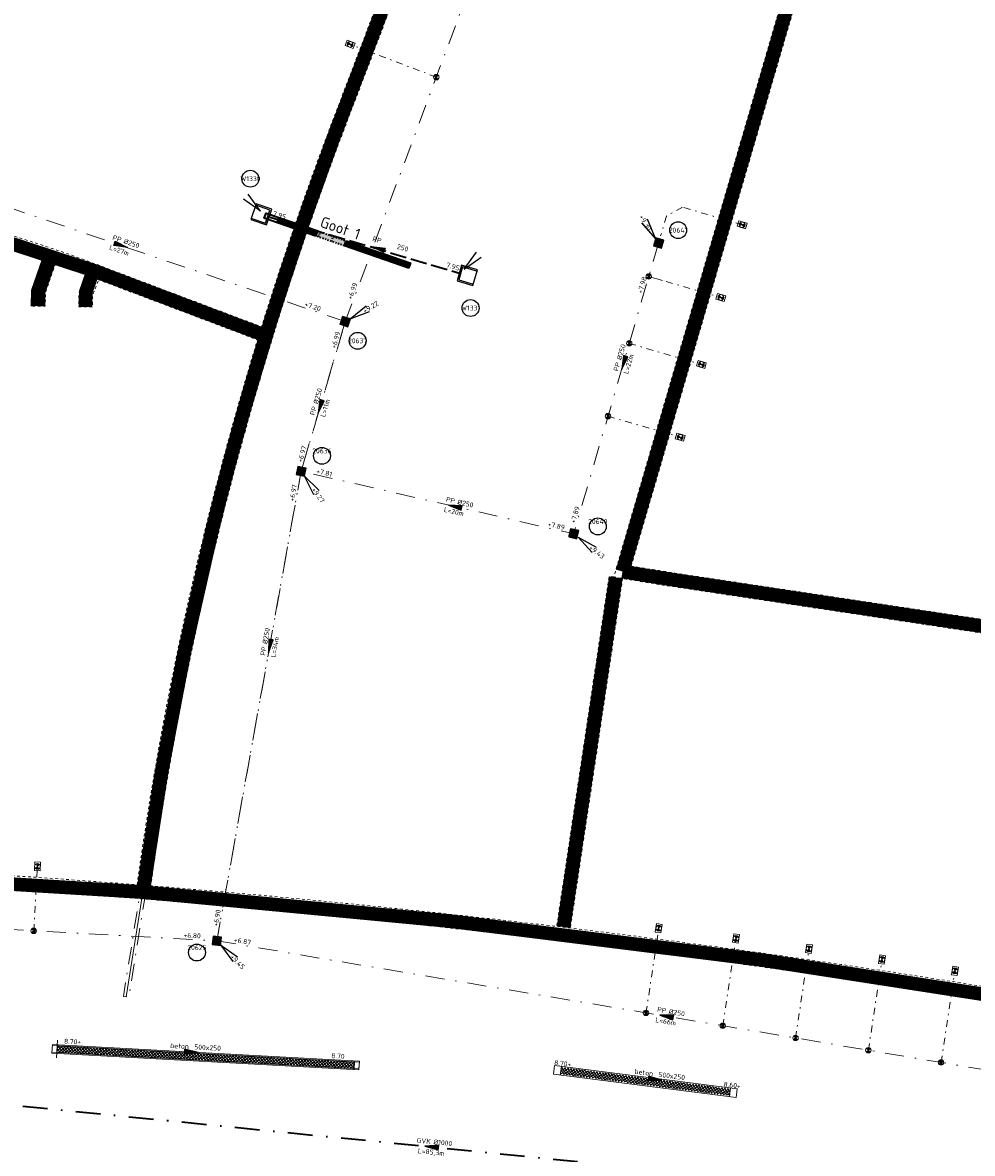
# Model space of a CAD drawing. Header units: metres. Extents: x 166295 to 169354, y 462100 to 463391.
# Tile 10 of 27: x 167526 to 167596, y 462793 to 462876. Entities that reach past the tile are written whole.
import ezdxf
from ezdxf.enums import TextEntityAlignment as Align

# ---------------------------------------------------------------- set-up
doc = ezdxf.new("R2010")
doc.units = ezdxf.units.M
doc.header["$LTSCALE"] = 0.2
for name, pattern in [('DASHDOT', [25.4, 12.7, -6.35, 0, -6.35]), ('DASHED2', [0.375, 0.25, -0.125]), ('NLCS-HIDDEN', [4, 2, -2]), ('RI-HWA_PE', [7.8, 6, -1.8]), ('RI-VWA_BETON', [19, 9, -5, 0, -5]), ('RI-VWA_HUISAANSLUITING', [6.1, 2.5, -1.8, 0, -1.8]), ('RI-VWA_PE', [15, 7, -4, 0, -4])]:
    doc.linetypes.add(name, pattern=pattern)
for name, color, linetype, lineweight in [('B-WE-KL-ET_LS_OV-G', 8, 'KL-LS-OV-N', 18), ('B-WE-KL-MANTELBUIS-G', 7, 'DASHDOT', 18), ('B-WE-KL-TRACE_WENSTRACE-G', 8, 'NLCS-HIDDEN', 18), ('B-WE-KL-TRACE_WENSTRACE-G2', 252, 'Continuous', 35), ('B-WE-RI-HWA_GOOT_ROOSTERGOOT-G', 252, 'Continuous', 18), ('B-WE-RI-HWA_GOOT_ROOSTERGOOT-V gesloten', 253, 'Continuous', 18), ('B-WE-RI-HWA_STROOMRICHTING-S', 252, 'Continuous', 25), ('B-WE-RI-HWA_TRANSPORTLEIDING_PP_400-G', 252, 'RI-HWA_PE', 35), ('B-WE-RI-VWA_HUISAANSLUITING_PP_125-G', 252, 'RI-VWA_HUISAANSLUITING', 18), ('B-WE-RI-VWA_HULPSTUK-ONTSTOPPINGSSTUK_PP_125-S', 252, 'Continuous', 20), ('B-WE-RI-VWA_HULPSTUK_INLAAT-KNEVELINLAAT_250-125-G', 252, 'Continuous', 20), ('B-WE-RI-VWA_STROOMRICHTING-S', 252, 'Continuous', 25), ('B-WE-RI-VWA_TRANSPORTLEIDING_GVK_1000-G', 252, 'RI-VWA_BETON', 35), ('B-WE-RI-VWA_TRANSPORTLEIDING_PE_250-G', 252, 'RI-VWA_PE', 18), ('B-WE-RI-VWA_TRANSPORTLEIDING_PE_315-G', 252, 'RI-VWA_PE', 18), ('B-WE-VH-VERHARDING_GRASBETONSTEEN-G', 252, 'Continuous', 18), ('N-WE-RI-HWA_GOOT_LIJNGOOT-G', 152, 'Continuous', 35), ('N-WE-RI-HWA_GOOT_LIJNGOOT-G gesloten', 152, 'Continuous', 35), ('N-WE-RI-HWA_GOOT_LIJNGOOT-V gesloten', 152, 'Continuous', 18), ('N-WE-RI-HWA_GOOT_LIJNGOOT-V rooster', 152, 'Continuous', 18), ('N-WE-RI-HWA_GOOT_ROOSTERGOOT-T18', 152, 'Continuous', 18), ('N-WE-RI-HWA_PUTNUMMER-uitstroombak-S', 152, 'Continuous', 25), ('N-WE-RI-HWA_UITSTROOMBAK-S', 152, 'Continuous', 25), ('N-WE-RI-VWA_PUTNUMMER-S', 32, 'Continuous', 25), ('N-WE-RI-VWA_RIOOLPUT_INSPECTIEPUT-S', 32, 'Continuous', 25)]:
    doc.layers.add(name, color=color, linetype=linetype, lineweight=lineweight)
doc.styles.add('NLCS-ISO', font='NLCS-ISO.ttf')
doc.styles.add('NLCS-ISO-M200-T18', font='NLCS-ISO.ttf', dxfattribs={"height": 0.36})
doc.linetypes.add('KL-LS-OV-N', pattern='A,4,-1,[103,NLCS.SHX,S=0.75,R=0,X=0,Y=0],-1,4,-1.5,["0V",Standard,S=1,R=0,X=0,Y=-0.5],-3', length=14.5)
pattern_1 = [(70, (0.09456, -0.03255), (-0.08950572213, 0.032577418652), []), (70, (0.13525, -0.01357), (-0.08950572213, 0.032577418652), [])]

# ---------------------------------------------------------------- blocks, each defined once
blk = doc.blocks.new('*U94')
at = {"ltscale": 0.1}
blk.add_hatch(color=256, dxfattribs=at).paths.add_polyline_path([(-2.5, 0), (2.5, -0.83), (2.5, 0.83)])
at = {"ltscale": 0.1, "flags": 128}
blk.add_lwpolyline([(-2.5, 0), (2.5, -0.83), (2.5, 0.83)], close=True, dxfattribs=at)
at = {"ltscale": 0.1, "style": 'NLCS-ISO'}
for tag, p in [('BOBL', (-120.47, 0)), ('MAT', (-0.5, 0.5))]:
    blk.add_attdef(tag, text='', height=1.8, dxfattribs=at).set_placement(p, align=Align.BOTTOM_RIGHT)
for tag, p in [('DIA', (0.5, 0.5)), ('BOBR', (104.44, 0))]:
    blk.add_attdef(tag, text='', height=1.8, dxfattribs=at).set_placement(p, align=Align.BOTTOM_LEFT)
at = {"ltscale": 0.1, "style": 'NLCS-ISO', "flags": 1}
blk.add_attdef('PUTNR-L', text='', height=1.8, dxfattribs=at).set_placement((-0.82, -5.89), align=Align.BOTTOM_RIGHT)
at = {"ltscale": 0.1, "style": 'NLCS-ISO'}
blk.add_attdef('JVA', text='', height=1.8, dxfattribs=at).set_placement((0, -1), align=Align.TOP_CENTER)
at = {"ltscale": 0.1, "style": 'NLCS-ISO', "flags": 1}
blk.add_attdef('PUTNR-L', text='', height=1.8, dxfattribs=at).set_placement((1.95, -5.77), align=Align.BOTTOM_LEFT)
blk = doc.blocks.new('*U95')
at = {"ltscale": 0.1}
blk.add_hatch(color=256, dxfattribs=at).paths.add_polyline_path([(2.5, 0), (-2.5, -0.83), (-2.5, 0.83)])
at = {"ltscale": 0.1, "flags": 128}
blk.add_lwpolyline([(2.5, 0), (-2.5, -0.83), (-2.5, 0.83)], close=True, dxfattribs=at)
at = {"ltscale": 0.1, "style": 'NLCS-ISO'}
for tag, p in [('BOBL', (-42.85, 0)), ('MAT', (-0.5, 0.5))]:
    blk.add_attdef(tag, text='', height=1.8, dxfattribs=at).set_placement(p, align=Align.BOTTOM_RIGHT)
for tag, p in [('DIA', (0.5, 0.5)), ('BOBR', (70.63, 0))]:
    blk.add_attdef(tag, text='', height=1.8, dxfattribs=at).set_placement(p, align=Align.BOTTOM_LEFT)
at = {"ltscale": 0.1, "style": 'NLCS-ISO', "flags": 1}
blk.add_attdef('PUTNR-L', text='', height=1.8, dxfattribs=at).set_placement((-0.82, -5.89), align=Align.BOTTOM_RIGHT)
at = {"ltscale": 0.1, "style": 'NLCS-ISO'}
blk.add_attdef('JVA', text='', height=1.8, dxfattribs=at).set_placement((0, -1), align=Align.TOP_CENTER)
at = {"ltscale": 0.1, "style": 'NLCS-ISO', "flags": 1}
blk.add_attdef('PUTNR-L', text='', height=1.8, dxfattribs=at).set_placement((1.95, -5.77), align=Align.BOTTOM_LEFT)
blk = doc.blocks.new('*U46')
at = {"ltscale": 0.1}
blk.add_hatch(color=256, dxfattribs=at).paths.add_polyline_path([(-2.5, 0), (2.5, -0.83), (2.5, 0.83)])
at = {"ltscale": 0.1, "flags": 128}
blk.add_lwpolyline([(-2.5, 0), (2.5, -0.83), (2.5, 0.83)], close=True, dxfattribs=at)
at = {"ltscale": 0.1, "style": 'NLCS-ISO'}
for tag, p in [('BOBL', (-98.19, 0)), ('MAT', (-0.5, 0.5))]:
    blk.add_attdef(tag, text='', height=1.8, dxfattribs=at).set_placement(p, align=Align.BOTTOM_RIGHT)
for tag, p in [('DIA', (0.5, 0.5)), ('BOBR', (53.58, 0))]:
    blk.add_attdef(tag, text='', height=1.8, dxfattribs=at).set_placement(p, align=Align.BOTTOM_LEFT)
at = {"ltscale": 0.1, "style": 'NLCS-ISO', "flags": 1}
blk.add_attdef('PUTNR-L', text='', height=1.8, dxfattribs=at).set_placement((-0.82, -5.89), align=Align.BOTTOM_RIGHT)
at = {"ltscale": 0.1, "style": 'NLCS-ISO'}
blk.add_attdef('JVA', text='', height=1.8, dxfattribs=at).set_placement((0, -1), align=Align.TOP_CENTER)
at = {"ltscale": 0.1, "style": 'NLCS-ISO', "flags": 1}
blk.add_attdef('PUTNR-L', text='', height=1.8, dxfattribs=at).set_placement((1.95, -5.77), align=Align.BOTTOM_LEFT)
blk = doc.blocks.new('*U49')
at = {"ltscale": 0.1}
blk.add_hatch(color=256, dxfattribs=at).paths.add_polyline_path([(-2.5, 0), (2.5, -0.83), (2.5, 0.83)])
at = {"ltscale": 0.1, "flags": 128}
blk.add_lwpolyline([(-2.5, 0), (2.5, -0.83), (2.5, 0.83)], close=True, dxfattribs=at)
at = {"ltscale": 0.1, "style": 'NLCS-ISO'}
for tag, p in [('BOBL', (-46.49, 0)), ('MAT', (-0.5, 0.5))]:
    blk.add_attdef(tag, text='', height=1.8, dxfattribs=at).set_placement(p, align=Align.BOTTOM_RIGHT)
for tag, p in [('DIA', (0.5, 0.5)), ('BOBR', (34.52, 0))]:
    blk.add_attdef(tag, text='', height=1.8, dxfattribs=at).set_placement(p, align=Align.BOTTOM_LEFT)
at = {"ltscale": 0.1, "style": 'NLCS-ISO', "flags": 1}
blk.add_attdef('PUTNR-L', text='', height=1.8, dxfattribs=at).set_placement((-0.82, -5.89), align=Align.BOTTOM_RIGHT)
at = {"ltscale": 0.1, "style": 'NLCS-ISO'}
blk.add_attdef('JVA', text='', height=1.8, dxfattribs=at).set_placement((0, -1), align=Align.TOP_CENTER)
at = {"ltscale": 0.1, "style": 'NLCS-ISO', "flags": 1}
blk.add_attdef('PUTNR-L', text='', height=1.8, dxfattribs=at).set_placement((1.95, -5.77), align=Align.BOTTOM_LEFT)
blk = doc.blocks.new('*U52')
at = {"ltscale": 0.1}
blk.add_hatch(color=256, dxfattribs=at).paths.add_polyline_path([(-2.5, 0), (2.5, -0.83), (2.5, 0.83)])
at = {"ltscale": 0.1, "flags": 128}
blk.add_lwpolyline([(-2.5, 0), (2.5, -0.83), (2.5, 0.83)], close=True, dxfattribs=at)
at = {"ltscale": 0.1, "style": 'NLCS-ISO'}
for tag, p in [('MAT', (-0.5, 0.5)), ('BOBL', (-217.65, -3.24))]:
    blk.add_attdef(tag, text='', height=1.8, dxfattribs=at).set_placement(p, align=Align.BOTTOM_RIGHT)
for tag, p in [('DIA', (0.5, 0.5)), ('BOBR', (188.55, -3.24))]:
    blk.add_attdef(tag, text='', height=1.8, dxfattribs=at).set_placement(p, align=Align.BOTTOM_LEFT)
at = {"ltscale": 0.1, "style": 'NLCS-ISO', "flags": 1}
blk.add_attdef('PUTNR-L', text='', height=1.8, dxfattribs=at).set_placement((-0.82, -5.89), align=Align.BOTTOM_RIGHT)
at = {"ltscale": 0.1, "style": 'NLCS-ISO'}
blk.add_attdef('JVA', text='', height=1.8, dxfattribs=at).set_placement((0, -1), align=Align.TOP_CENTER)
at = {"ltscale": 0.1, "style": 'NLCS-ISO', "flags": 1}
blk.add_attdef('PUTNR-L', text='', height=1.8, dxfattribs=at).set_placement((1.95, -5.77), align=Align.BOTTOM_LEFT)
blk = doc.blocks.new('*U62')
at = {"ltscale": 0.1}
blk.add_hatch(color=256, dxfattribs=at).paths.add_polyline_path([(-2.5, 0), (2.5, -0.83), (2.5, 0.83)])
at = {"ltscale": 0.1, "flags": 128}
blk.add_lwpolyline([(-2.5, 0), (2.5, -0.83), (2.5, 0.83)], close=True, dxfattribs=at)
at = {"ltscale": 0.1, "style": 'NLCS-ISO'}
for tag, p in [('BOBL', (-15.42, 0)), ('MAT', (-0.5, 0.5))]:
    blk.add_attdef(tag, text='', height=1.8, dxfattribs=at).set_placement(p, align=Align.BOTTOM_RIGHT)
for tag, p in [('DIA', (0.5, 0.5)), ('BOBR', (21.83, 0))]:
    blk.add_attdef(tag, text='', height=1.8, dxfattribs=at).set_placement(p, align=Align.BOTTOM_LEFT)
at = {"ltscale": 0.1, "style": 'NLCS-ISO', "flags": 1}
blk.add_attdef('PUTNR-L', text='', height=1.8, dxfattribs=at).set_placement((-0.82, -5.89), align=Align.BOTTOM_RIGHT)
at = {"ltscale": 0.1, "style": 'NLCS-ISO'}
blk.add_attdef('JVA', text='', height=1.8, dxfattribs=at).set_placement((0, -1), align=Align.TOP_CENTER)
at = {"ltscale": 0.1, "style": 'NLCS-ISO', "flags": 1}
blk.add_attdef('PUTNR-L', text='', height=1.8, dxfattribs=at).set_placement((1.95, -5.77), align=Align.BOTTOM_LEFT)
blk = doc.blocks.new('*U67')
at = {"ltscale": 0.1}
blk.add_hatch(color=256, dxfattribs=at).paths.add_polyline_path([(-2.5, 0), (2.5, -0.83), (2.5, 0.83)])
at = {"ltscale": 0.1, "flags": 128}
blk.add_lwpolyline([(-2.5, 0), (2.5, -0.83), (2.5, 0.83)], close=True, dxfattribs=at)
at = {"ltscale": 0.1, "style": 'NLCS-ISO'}
for tag, p in [('BOBL', (-55.26, 0)), ('MAT', (-0.5, 0.5))]:
    blk.add_attdef(tag, text='', height=1.8, dxfattribs=at).set_placement(p, align=Align.BOTTOM_RIGHT)
for tag, p in [('DIA', (0.5, 0.5)), ('BOBR', (25.97, 0))]:
    blk.add_attdef(tag, text='', height=1.8, dxfattribs=at).set_placement(p, align=Align.BOTTOM_LEFT)
at = {"ltscale": 0.1, "style": 'NLCS-ISO', "flags": 1}
blk.add_attdef('PUTNR-L', text='', height=1.8, dxfattribs=at).set_placement((-0.82, -5.89), align=Align.BOTTOM_RIGHT)
at = {"ltscale": 0.1, "style": 'NLCS-ISO'}
blk.add_attdef('JVA', text='', height=1.8, dxfattribs=at).set_placement((0, -1), align=Align.TOP_CENTER)
at = {"ltscale": 0.1, "style": 'NLCS-ISO', "flags": 1}
blk.add_attdef('PUTNR-L', text='', height=1.8, dxfattribs=at).set_placement((1.95, -5.77), align=Align.BOTTOM_LEFT)
blk = doc.blocks.new('SRI-HULP_INLAAT_125MM-SO')
h = blk.add_hatch(color=256)
h.dxf.hatch_style = 1
h.paths.add_polyline_path([(-0.71, 0.71, 0.198912), (-1, 0, 0.198912), (-0.71, -0.71), (0, 0)])
h = blk.add_hatch(color=256)
h.dxf.hatch_style = 1
h.paths.add_polyline_path([(1, 0, 0.198912), (0.71, 0.71), (0, 0), (0.71, -0.71, 0.198912)])
for p, q in [((-0.71, 0.71), (0.71, -0.71)), ((-0.71, -0.71), (0.71, 0.71))]:
    blk.add_line(p, q)
blk.add_circle((0, 0), 1)
blk = doc.blocks.new('SRI-HULP_ONTSTOP-SO')
at = {"ltscale": 0.1}
for points in [[(-0.87, 0.58, 0.148069), (-1.05, 0, 0.148069), (-0.87, -0.58), (0, 0)], [(0, 0), (0.87, -0.58, 0.148069), (1.05, 0, 0.148069), (0.87, 0.58)]]:
    blk.add_hatch(color=256, dxfattribs=at).paths.add_polyline_path(points)
for p, q in [((0.87, 0.58), (-0.87, -0.58)), ((-0.87, 0.58), (0.87, -0.58))]:
    blk.add_line(p, q, dxfattribs=at)
at = {"flags": 128}
blk.add_lwpolyline([(-1.58, -1.05), (1.57, -1.05), (1.57, 1.05), (-1.58, 1.05)], close=True, dxfattribs=at)
at = {"ltscale": 0.1}
blk.add_circle((0, 0), 1.05, dxfattribs=at)
blk = doc.blocks.new('*U28')
at = {"ltscale": 0.1}
blk.add_hatch(color=256, dxfattribs=at).paths.add_polyline_path([(-2.5, 0), (2.5, -0.83), (2.5, 0.83)])
at = {"ltscale": 0.1, "flags": 128}
blk.add_lwpolyline([(-2.5, 0), (2.5, -0.83), (2.5, 0.83)], close=True, dxfattribs=at)
at = {"ltscale": 0.1, "style": 'NLCS-ISO'}
for tag, p in [('BOBL', (-154.47, 0)), ('MAT', (-0.5, 0.5))]:
    blk.add_attdef(tag, text='', height=1.8, dxfattribs=at).set_placement(p, align=Align.BOTTOM_RIGHT)
for tag, p in [('DIA', (0.5, 0.5)), ('BOBR', (152.89, 0))]:
    blk.add_attdef(tag, text='', height=1.8, dxfattribs=at).set_placement(p, align=Align.BOTTOM_LEFT)
at = {"ltscale": 0.1, "style": 'NLCS-ISO', "flags": 1}
blk.add_attdef('PUTNR-L', text='', height=1.8, dxfattribs=at).set_placement((-0.82, -5.89), align=Align.BOTTOM_RIGHT)
at = {"ltscale": 0.1, "style": 'NLCS-ISO'}
blk.add_attdef('JVA', text='', height=1.8, dxfattribs=at).set_placement((0, -1), align=Align.TOP_CENTER)
at = {"ltscale": 0.1, "style": 'NLCS-ISO', "flags": 1}
blk.add_attdef('PUTNR-L', text='', height=1.8, dxfattribs=at).set_placement((1.95, -5.77), align=Align.BOTTOM_LEFT)
blk = doc.blocks.new('*U29')
at = {"ltscale": 0.1}
blk.add_hatch(color=256, dxfattribs=at).paths.add_polyline_path([(-2.5, 0), (2.5, -0.83), (2.5, 0.83)])
at = {"ltscale": 0.1, "flags": 128}
blk.add_lwpolyline([(-2.5, 0), (2.5, -0.83), (2.5, 0.83)], close=True, dxfattribs=at)
at = {"ltscale": 0.1, "style": 'NLCS-ISO'}
for tag, p in [('BOBL', (-117.14, 0)), ('MAT', (-0.5, 0.5))]:
    blk.add_attdef(tag, text='', height=1.8, dxfattribs=at).set_placement(p, align=Align.BOTTOM_RIGHT)
for tag, p in [('DIA', (0.5, 0.5)), ('BOBR', (106.09, 0))]:
    blk.add_attdef(tag, text='', height=1.8, dxfattribs=at).set_placement(p, align=Align.BOTTOM_LEFT)
at = {"ltscale": 0.1, "style": 'NLCS-ISO', "flags": 1}
blk.add_attdef('PUTNR-L', text='', height=1.8, dxfattribs=at).set_placement((-0.82, -5.89), align=Align.BOTTOM_RIGHT)
at = {"ltscale": 0.1, "style": 'NLCS-ISO'}
blk.add_attdef('JVA', text='', height=1.8, dxfattribs=at).set_placement((0, -1), align=Align.TOP_CENTER)
at = {"ltscale": 0.1, "style": 'NLCS-ISO', "flags": 1}
blk.add_attdef('PUTNR-L', text='', height=1.8, dxfattribs=at).set_placement((1.95, -5.77), align=Align.BOTTOM_LEFT)
blk = doc.blocks.new('*U119')
for q in [(5.81, -7.62), (7.58, -5.86)]:
    blk.add_line((1.41, -1.42), q)
blk.add_circle((-7.27, -4.3), 3.09)
at = {"ltscale": 0.1, "style": 'NLCS-ISO'}
blk.add_attdef('PUTNR', text='', height=1.8, dxfattribs=at).set_placement((-7.27, -2.5), align=Align.MIDDLE_CENTER)
blk.add_attdef('PUTHGT', text='', height=1.8, rotation=314.7908, dxfattribs=at).set_placement((5.37, -5.45), align=Align.MIDDLE_LEFT)
blk = doc.blocks.new('*U125')
for q in [(-4.06, 8.68), (-6.16, 7.34)]:
    blk.add_line((-1.08, 1.69), q)
blk.add_circle((7.17, 4.72), 3.09)
at = {"ltscale": 0.1, "style": 'NLCS-ISO'}
blk.add_attdef('PUTHGT', text='', height=1.8, rotation=302.5431, dxfattribs=at).set_placement((-6.41, 10.1), align=Align.MIDDLE_LEFT)
blk.add_attdef('PUTNR', text='', height=1.8, dxfattribs=at).set_placement((7.17, 4.72), align=Align.MIDDLE_CENTER)
blk = doc.blocks.new('*U155')
for q in [(6.7, -6.85), (8.25, -4.88)]:
    blk.add_line((1.57, -1.23), q)
blk.add_circle((8.82, 2.68), 3.09)
at = {"ltscale": 0.1, "style": 'NLCS-ISO'}
blk.add_attdef('PUTNR', text='', height=1.8, dxfattribs=at).set_placement((8.82, 4.48), align=Align.MIDDLE_CENTER)
blk.add_attdef('PUTHGT', text='', height=1.8, rotation=321.8939, dxfattribs=at).set_placement((6, -4.74), align=Align.MIDDLE_LEFT)
blk = doc.blocks.new('*U156')
for q in [(4.52, -8.45), (6.55, -6.99)]:
    blk.add_line((1.17, -1.63), q)
blk.add_circle((7.63, 5.67), 3.09)
at = {"ltscale": 0.1, "style": 'NLCS-ISO'}
blk.add_attdef('PUTNR', text='', height=1.8, dxfattribs=at).set_placement((7.63, 7.47), align=Align.MIDDLE_CENTER)
blk.add_attdef('PUTHGT', text='', height=1.8, rotation=305.6509, dxfattribs=at).set_placement((4.43, -6.23), align=Align.MIDDLE_LEFT)
blk = doc.blocks.new('*U179')
for q in [(7.62, 5.81), (8.86, 3.65)]:
    blk.add_line((1.73, 1), q)
blk.add_circle((4.52, -7.01), 3.09)
at = {"ltscale": 0.1, "style": 'NLCS-ISO'}
blk.add_attdef('PUTHGT', text='', height=1.8, rotation=29.8566, dxfattribs=at).set_placement((6.62, 3.83), align=Align.MIDDLE_LEFT)
blk.add_attdef('PUTNR', text='', height=1.8, dxfattribs=at).set_placement((4.52, -7.01), align=Align.MIDDLE_CENTER)
blk = doc.blocks.new('*U242')
at = {"ltscale": 0.1}
blk.add_hatch(color=256, dxfattribs=at).paths.add_polyline_path([(2.5, 0), (-2.5, 0.83), (-2.5, -0.83)])
at = {"ltscale": 0.1, "flags": 128}
blk.add_lwpolyline([(2.5, 0), (-2.5, 0.83), (-2.5, -0.83)], close=True, dxfattribs=at)
at = {"ltscale": 0.1, "style": 'NLCS-ISO'}
for tag, p in [('BOBL', (-31.16, 0)), ('MAT', (-1, 0.5))]:
    blk.add_attdef(tag, text='', height=1.8, dxfattribs=at).set_placement(p, align=Align.BOTTOM_RIGHT)
for tag, p in [('DIA', (1, 0.5)), ('BOBR', (25.09, 0))]:
    blk.add_attdef(tag, text='', height=1.8, dxfattribs=at).set_placement(p, align=Align.BOTTOM_LEFT)
blk.add_attdef('JVA', text='', height=1.8, dxfattribs=at).set_placement((0, -1), align=Align.TOP_CENTER)
blk = doc.blocks.new('*U245')
at = {"ltscale": 0.1}
blk.add_hatch(color=256, dxfattribs=at).paths.add_polyline_path([(2.5, 0), (-2.5, 0.83), (-2.5, -0.83)])
at = {"ltscale": 0.1, "flags": 128}
blk.add_lwpolyline([(2.5, 0), (-2.5, 0.83), (-2.5, -0.83)], close=True, dxfattribs=at)
at = {"ltscale": 0.1, "style": 'NLCS-ISO'}
for tag, p in [('BOBL', (-40.48, 0)), ('MAT', (-1, 0.5))]:
    blk.add_attdef(tag, text='', height=1.8, dxfattribs=at).set_placement(p, align=Align.BOTTOM_RIGHT)
for tag, p in [('DIA', (1, 0.5)), ('BOBR', (51.23, 0))]:
    blk.add_attdef(tag, text='', height=1.8, dxfattribs=at).set_placement(p, align=Align.BOTTOM_LEFT)
blk.add_attdef('JVA', text='', height=1.8, dxfattribs=at).set_placement((0, -1), align=Align.TOP_CENTER)
blk = doc.blocks.new('*U268')
at = {"ltscale": 0.1}
blk.add_hatch(color=256, dxfattribs=at).paths.add_polyline_path([(-2.5, 0), (2.5, 0.83), (2.5, -0.83)])
at = {"ltscale": 0.1, "flags": 128}
blk.add_lwpolyline([(-2.5, 0), (2.5, 0.83), (2.5, -0.83)], close=True, dxfattribs=at)
at = {"ltscale": 0.1, "style": 'NLCS-ISO'}
for tag, p in [('BOBL', (-35.54, 0)), ('MAT', (-1, 0.5))]:
    blk.add_attdef(tag, text='', height=1.8, dxfattribs=at).set_placement(p, align=Align.BOTTOM_RIGHT)
for tag, p in [('DIA', (1, 0.5)), ('BOBR', (25.76, 0))]:
    blk.add_attdef(tag, text='', height=1.8, dxfattribs=at).set_placement(p, align=Align.BOTTOM_LEFT)
blk.add_attdef('JVA', text='', height=1.8, dxfattribs=at).set_placement((0, -1), align=Align.TOP_CENTER)
blk = doc.blocks.new('*U271')
for q in [(-7.6, 5.83), (-5.83, 7.6)]:
    blk.add_line((-1.41, 1.41), q)
blk.add_circle((-5.08, 13.29), 3.09)
at = {"ltscale": 0.1, "style": 'NLCS-ISO'}
blk.add_attdef('PUTNR', text='', height=1.8, dxfattribs=at).set_placement((-5.08, 13.29), align=Align.MIDDLE_CENTER)
blk.add_attdef('PUTHGT', text='', height=1.8, rotation=315, dxfattribs=at).set_placement((-8.44, 8.48), align=Align.MIDDLE_LEFT)
blk = doc.blocks.new('*U272')
for q in [(5.83, 7.6), (7.6, 5.83)]:
    blk.add_line((1.41, 1.41), q)
blk.add_circle((3.72, -12.82), 3.09)
at = {"ltscale": 0.1, "style": 'NLCS-ISO'}
blk.add_attdef('PUTHGT', text='', height=1.8, rotation=45, dxfattribs=at).set_placement((5.39, 5.43), align=Align.MIDDLE_LEFT)
blk.add_attdef('PUTNR', text='', height=1.8, dxfattribs=at).set_placement((3.72, -12.82), align=Align.MIDDLE_CENTER)
blk = doc.blocks.new('Inspectieputdeksel 610x610')
h = blk.add_hatch()
h.set_pattern_fill('ANGLE', color=253, scale=0.2)
h.set_pattern_definition([(0, (0, 0), (0, 0.055), [0.04, -0.015]), (90, (0, 0), (-0.055, 3e-18), [0.04, -0.015])])
h.paths.add_polyline_path([(-0.305, -0.305), (0.305, -0.305), (0.305, 0.305), (-0.305, 0.305)])
blk.add_lwpolyline([(-0.305, -0.305), (0.305, -0.305), (0.305, 0.305), (-0.305, 0.305)], close=True)
blk.add_circle((0, 0), 0.26)
blk = doc.blocks.new('SRI-UITSTROOMBAK-HAMUSV-2-SO')
blk.add_lwpolyline([(0, -0.6), (1.2, -0.6), (1.2, 0.6), (0, 0.6)], close=True)
blk.add_lwpolyline([(1.169, 0.5), (0.1, 0.5), (0.1, -0.5), (1.2, -0.5)])

msp = doc.modelspace()

# ---------------------------------------------------------------- hatches: boundary and pattern name
at = {"layer": 'B-WE-RI-HWA_GOOT_ROOSTERGOOT-V gesloten'}
h = msp.add_hatch(dxfattribs=at)
h.set_pattern_fill('ANSI37', color=256, scale=0.05, angle=355)
h.set_pattern_definition([(40, (0, 0), (-0.10204253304, 0.121609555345), []), (130, (0, 0), (-0.121609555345, -0.10204253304), [])])
h.paths.add_polyline_path([(167538.432, 462800.409), (167537.847, 462800.344), (167537.852, 462800.44), (167528.536, 462800.946), (167528.509, 462800.447), (167550.276, 462799.265), (167550.304, 462799.764)])
h = msp.add_hatch(dxfattribs=at)
h.set_pattern_fill('ANSI37', color=256, scale=0.05, angle=350)
h.paths.add_polyline_path([(167571.809, 462798.547), (167565.425, 462799.363), (167565.362, 462798.867), (167577.749, 462797.285), (167577.813, 462797.781), (167572.801, 462798.421), (167571.788, 462798.382)])
at = {"layer": 'N-WE-RI-HWA_GOOT_LIJNGOOT-V gesloten'}
h = msp.add_hatch(color=256, dxfattribs=at)
h.dxf.hatch_style = 1
h.paths.add_polyline_path([(167548.742, 462860.181), (167548.615, 462859.812), (167549.561, 462859.487), (167549.688, 462859.855)])
h.paths.add_polyline_path([(167548.742, 462860.181), (167547.797, 462860.506), (167547.67, 462860.138), (167548.615, 462859.812)])
h.paths.add_polyline_path([(167547.797, 462860.506), (167547.608, 462860.572), (167547.481, 462860.203), (167547.67, 462860.138)])
at = {"layer": 'N-WE-RI-HWA_GOOT_LIJNGOOT-V rooster'}
h = msp.add_hatch(dxfattribs=at)
h.set_pattern_fill('ANSI32', color=256, scale=0.01, angle=25)
h.set_pattern_definition(pattern_1)
h.paths.add_polyline_path([(167544.771, 462861.548), (167544.644, 462861.179), (167545.59, 462860.854), (167545.717, 462861.222)])
h = msp.add_hatch(dxfattribs=at)
h.set_pattern_fill('ANSI32', color=256, scale=0.01, angle=25)
h.set_pattern_definition(pattern_1)
h.paths.add_polyline_path([(167545.717, 462861.222), (167545.59, 462860.854), (167546.535, 462860.528), (167546.662, 462860.897)])
h.paths.add_polyline_path([(167546.662, 462860.897), (167546.535, 462860.528), (167547.481, 462860.203), (167547.608, 462860.572)])
h = msp.add_hatch(dxfattribs=at)
h.set_pattern_fill('ANSI32', color=256, scale=0.01, angle=25)
h.set_pattern_definition([(70, (0, 0), (-0.08950572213, 0.032577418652), []), (70, (0.04069, 0.01898), (-0.08950572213, 0.032577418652), [])])
h.paths.add_polyline_path([(167553.47, 462858.554), (167553.343, 462858.185), (167554.289, 462857.859), (167554.416, 462858.228)])
h.paths.add_polyline_path([(167552.525, 462858.879), (167552.398, 462858.51), (167553.343, 462858.185), (167553.47, 462858.554)])
h.paths.add_polyline_path([(167550.633, 462859.53), (167550.506, 462859.161), (167551.452, 462858.836), (167551.579, 462859.205)])
h.paths.add_polyline_path([(167550.633, 462859.53), (167549.688, 462859.855), (167549.561, 462859.487), (167550.506, 462859.161)])
h.paths.add_polyline_path([(167552.525, 462858.879), (167551.579, 462859.205), (167551.452, 462858.836), (167552.398, 462858.51)])

# ---------------------------------------------------------------- linework, layer by layer
at = {"flags": 128}
msp.add_lwpolyline([(167526.664, 462855.078), (167526.683, 462856.237), (167527.459, 462858.482)], dxfattribs=at)
at = {"layer": 'B-WE-KL-ET_LS_OV-G', "flags": 128}
msp.add_lwpolyline([(167533.58, 462804.517), (167534.82, 462812.186)], dxfattribs=at)
at = {"layer": 'B-WE-KL-MANTELBUIS-G', "ltscale": 0.5, "flags": 128}
msp.add_lwpolyline([(167535.017, 462812.155), (167533.778, 462804.486), (167533.383, 462804.549), (167534.622, 462812.218)], close=True, dxfattribs=at)
at = {"layer": 'B-WE-KL-TRACE_WENSTRACE-G', "ltscale": 0.5, "flags": 128}
for points in [[(167410.665, 462818.359), (167410.832, 462817.373), (167412.846, 462817.713), (167420.874, 462815.007), (167422.322, 462814.518, 0.094446), (167433.042, 462813.042, -0.001561), (167438.213, 462813.292, -0.03151), (167534.772, 462811.689, -0.02225), (167602.473, 462803.244, 0.041212), (167606.441, 462802.901, 0.041013), (167610.393, 462803.21), (167613.72, 462803.764), (167607.636, 462769.521, 0.036978), (167499.768, 462781.358, 0.023972), (167490.87, 462781.246, 0.012762), (167481.318, 462780.422, -0.001383), (167480.152, 462780.295, -0.01501), (167467.454, 462779.328, -0.007234), (167461.318, 462779.135, 0.007722), (167438.702, 462778.4, 0.003041), (167429.802, 462777.919), (167423.806, 462773.578, 0.077674), (167422.272, 462772.056), (167419.95, 462771.662), (167420.117, 462770.676), (167422.856, 462771.14, -0.094113), (167424.393, 462772.768), (167430.153, 462776.938, -0.002942), (167438.75, 462777.401, -0.007722), (167461.335, 462778.135, 0.007234), (167467.5, 462778.329, 0.01501), (167480.258, 462779.3, 0.001383), (167481.429, 462779.428, -0.012762), (167490.931, 462780.248, -0.023972), (167499.732, 462780.358, -0.032941), (167595.802, 462770.6), (167586.842, 462720.168, 0.055062), (167487.372, 462726.265), (167472.5, 462725.539), (167455.835, 462724.725), (167455.883, 462723.727), (167472.963, 462724.561), (167487.421, 462725.267, -0.055063), (167586.674, 462719.183), (167583.236, 462699.311, 0.034206), (167518.416, 462704.672), (167518.316, 462704.576, 0.016207), (167490.338, 462704.24), (167475.104, 462703.5), (167474.786, 462676.99), (167469.786, 462677.051), (167469.774, 462676.052), (167474.773, 462675.99), (167513.518, 462675.523), (167512.442, 462643.914), (167472.893, 462644.389), (167472.881, 462643.389), (167515.606, 462642.875, -0.027959), (167510.713, 462604.794), (167507.121, 462604.853), (167506.581, 462571.757), (167454.489, 462572.607), (167455.129, 462611.902), (167454.129, 462611.918), (167453.473, 462571.623), (167507.565, 462570.741), (167508.104, 462603.837), (167511.541, 462603.781, 0.028616), (167516.608, 462642.863), (167527.466, 462642.733, -0.012848), (167525.723, 462624.553, -0.015493), (167522.382, 462602.787), (167521.838, 462599.847), (167517.042, 462573.97), (167535.404, 462568.686, 0.006774), (167548.331, 462565.156, 0.027332), (167601.302, 462554.505), (167584.566, 462534.137), (167585.339, 462533.502), (167602.458, 462554.337), (167683.749, 462543.014), (167721.661, 462537.733), (167728.797, 462551.107), (167748.513, 462548.361), (167748.65, 462549.351), (167729.299, 462552.047), (167736.994, 462566.467), (167738.688, 462590.211), (167739.886, 462606.986), (167749.773, 462606.281), (167757.928, 462605.699), (167760.857, 462611.187), (167770.607, 462629.459), (167789.582, 462625.278), (167789.797, 462626.254), (167771.096, 462630.375), (167774.917, 462637.535), (167785.932, 462658.178), (167786.924, 462660.036, 0.005182), (167805.957, 462655.974), (167806.155, 462656.954, -0.005108), (167787.412, 462660.952), (167819.592, 462721.256, 0.223087), (167821.934, 462724.984, 0.003248), (167821.974, 462725.329, 0.133429), (167819.795, 462739.148), (167806.858, 462767.989, 0.061342), (167794.622, 462788.208), (167807.881, 462804.345, -0.179074), (167839.375, 462822.738), (168165.741, 462880.174), (168165.568, 462881.159), (167839.202, 462823.723, 0.179074), (167807.108, 462804.98), (167793.985, 462789.008, 0.053653), (167779.369, 462803.651, 0.093577), (167747.758, 462820.612, 0.005505), (167745.721, 462821.231), (167725.977, 462826.99), (167715.461, 462830.079, 0.023713), (167718.199, 462848.32, 0.032883), (167719.114, 462873.87), (167718.115, 462873.84, -0.032477), (167717.235, 462848.734, 0.043605), (167585.816, 462891.946, 0.008076), (167560.735, 462897.407), (167560.936, 462897.933), (167569.975, 462921.657), (167569.041, 462922.013), (167560.726, 462900.191, 0.036184), (167447.143, 462914.418), (167447.091, 462913.42, -0.036131), (167560.365, 462899.244), (167560.001, 462898.289), (167548.449, 462867.971, 0.000969), (167548.099, 462867.036, 0.013834), (167543.501, 462853.563), (167531.39, 462858.139, 0.065497), (167506.171, 462864.057), (167478.327, 462866.841), (167477.276, 462868.125), (167450.39, 462870.813), (167450.291, 462869.818), (167476.765, 462867.171), (167477.815, 462865.887), (167506.071, 462863.062, -0.065497), (167531.036, 462857.204), (167543.205, 462852.605, 0.004913), (167541.772, 462847.757, 0.0091), (167539.378, 462838.735, 0.025841), (167534.389, 462812.722, 0.028285), (167447.592, 462814.67), (167447.445, 462827.663), (167445.145, 462827.636), (167445.157, 462826.636), (167446.456, 462826.652), (167446.593, 462814.636, 0.002745), (167438.168, 462814.291, 0.001561), (167432.991, 462814.04, -0.094446), (167422.641, 462815.466), (167421.193, 462815.954), (167412.927, 462818.741)], [(167570.551, 462836.05), (167579.108, 462865.383), (167586.51, 462890.756, -0.043404), (167717.128, 462847.692, -0.028394), (167713.582, 462826.012, -0.021362), (167709.306, 462810.041, -0.005083), (167708.088, 462806.298), (167676.637, 462815.474), (167644.178, 462824.943), (167606.372, 462830.628), (167574.218, 462835.463, -0.004614)]]:
    msp.add_lwpolyline(points, format="xyb", close=True, dxfattribs=at)
msp.add_lwpolyline([(167698.527, 462782.941), (167625.928, 462804.12, 0.112688), (167614.02, 462804.828), (167610.231, 462804.197, -0.040988), (167606.445, 462803.901, -0.041212), (167602.641, 462804.23, 0.022075), (167535.387, 462812.643, -0.025784), (167540.349, 462838.497, -0.0091), (167542.734, 462847.483, -0.019722), (167549.036, 462866.687, -0.000967), (167549.384, 462867.617), (167560.374, 462896.459, -0.008112), (167585.536, 462890.985), (167578.148, 462865.663), (167569.277, 462835.254, 0.006003), (167574.069, 462834.475), (167606.223, 462829.639), (167643.963, 462823.964), (167676.357, 462814.514), (167707.766, 462805.35, -0.026622), (167700.067, 462786.244), (167698.527, 462782.941)], format="xyb", dxfattribs=at)
for points in [[(167528.704, 462859.11), (167528.705, 462859.111)], [(167529.648, 462858.78), (167529.648, 462858.779)], [(167527.459, 462858.482), (167526.683, 462856.237), (167526.664, 462855.078), (167527.664, 462855.062), (167527.681, 462856.061), (167528.404, 462858.156)], [(167530.634, 462857.356), (167530.13, 462856.022), (167530.114, 462855.022), (167531.114, 462855.006), (167531.127, 462855.831), (167531.57, 462857.002)], [(167569.277, 462835.254), (167568.936, 462835.305), (167565.103, 462809.669)], [(167569.923, 462835.142), (167566.096, 462809.549)]]:
    msp.add_lwpolyline(points, dxfattribs=at)
at = {"layer": 'B-WE-KL-TRACE_WENSTRACE-G2', "const_width": 1, "flags": 128}
for points in [[(167717.664, 462848.006, 0.04382), (167585.702, 462891.459, 0.008262), (167560.058, 462897.033), (167560.469, 462898.111), (167569.33, 462921.367), (167568.863, 462921.546)], [(167447.117, 462913.919, -0.036318), (167561.043, 462899.618), (167560.469, 462898.111), (167548.917, 462867.794, 0.000968), (167548.567, 462866.862, 0.014351), (167543.821, 462852.907, 0.005369), (167542.253, 462847.62, 0.0091), (167539.864, 462838.616, 0.026302), (167534.82, 462812.186, 0.028606), (167447.098, 462814.153, 0.002904), (167438.191, 462813.791, 0.001562), (167433.016, 462813.541, -0.094446), (167422.482, 462814.992), (167421.033, 462815.48), (167412.887, 462818.227), (167410.748, 462817.866)], [(167717.664, 462848.006, 0.04382), (167585.702, 462891.459, 0.008262), (167560.058, 462897.033), (167548.917, 462867.794, 0.000968), (167548.567, 462866.862, 0.014351), (167543.821, 462852.907, 0.005369), (167542.253, 462847.62, 0.0091), (167539.864, 462838.616, 0.026302), (167534.82, 462812.186, -0.022248), (167602.557, 462803.737, 0.041212), (167606.443, 462803.401, 0.041001), (167610.312, 462803.704), (167614.336, 462804.374), (167608.04, 462768.937, 0.004032)], [(167450.341, 462870.316), (167477.021, 462867.648), (167478.071, 462866.364), (167506.121, 462863.559, -0.065497), (167531.213, 462857.671), (167543.382, 462853.073)]]:
    msp.add_lwpolyline(points, format="xyb", dxfattribs=at)
msp.add_lwpolyline([(167698.799, 462782.341), (167625.788, 462803.64, 0.112688), (167614.103, 462804.335), (167610.312, 462803.704, -0.041001), (167606.443, 462803.401, -0.041212), (167602.557, 462803.737, 0.022248), (167534.82, 462812.186, -0.026302), (167539.864, 462838.616, -0.0091), (167542.253, 462847.62, -0.019722), (167548.567, 462866.862, -0.000968), (167548.917, 462867.794), (167560.058, 462897.033, -0.008411), (167586.163, 462891.351), (167578.628, 462865.523), (167569.914, 462835.651, 0.005311), (167574.144, 462834.969), (167606.297, 462830.134), (167644.071, 462824.453), (167676.497, 462814.994), (167708.408, 462805.684, -0.027297), (167700.52, 462786.033)], format="xyb", close=True, dxfattribs=at)
for points in [[(167570.071, 462836.19), (167578.628, 462865.523), (167586.03, 462890.896)], [(167527.164, 462855.07), (167527.182, 462856.149), (167527.932, 462858.319)], [(167530.614, 462855.014), (167530.631, 462856.094), (167531.344, 462858.156)], [(167569.428, 462835.216), (167565.601, 462809.623)]]:
    msp.add_lwpolyline(points, dxfattribs=at)
at = {"layer": 'B-WE-RI-HWA_GOOT_ROOSTERGOOT-G'}
for points in [[(167528.155, 462800.396), (167550.622, 462799.176), (167550.657, 462799.815), (167528.19, 462801.035)], [(167528.19, 462801.035), (167528.155, 462800.396)], [(167528.186, 462800.965), (167550.653, 462799.745)], [(167528.54, 462801.016), (167528.505, 462800.377)], [(167528.159, 462800.466), (167550.626, 462799.246)], [(167550.307, 462799.834), (167550.273, 462799.195)], [(167550.626, 462799.246), (167550.657, 462799.815)], [(167564.947, 462799.489), (167564.866, 462798.855)], [(167564.938, 462799.49), (167578.33, 462797.78)], [(167565.443, 462799.426), (167565.362, 462798.791)], [(167564.866, 462798.859), (167578.237, 462797.152)], [(167577.822, 462797.85), (167577.741, 462797.215)], [(167578.318, 462797.787), (167578.237, 462797.152)]]:
    msp.add_lwpolyline(points, dxfattribs=at)
at = {"layer": 'B-WE-RI-HWA_TRANSPORTLEIDING_PP_400-G'}
msp.add_lwpolyline([(167543.955, 462861.636), (167558.069, 462857.466)], dxfattribs=at)
at = {"layer": 'B-WE-RI-VWA_HUISAANSLUITING_PP_125-G'}
for points in [[(167556.285, 462871.832), (167549.979, 462874.235)], [(167578.683, 462861.034), (167574.306, 462862.311), (167573.128, 462861.665), (167572.706, 462860.219)], [(167571.838, 462857.243), (167577.118, 462855.703)], [(167572.846, 462856.949), (167571.838, 462857.243)], [(167570.41, 462852.347), (167575.69, 462850.807)], [(167568.855, 462847.019), (167574.135, 462845.479)], [(167526.819, 462809.349), (167527.095, 462814.067)], [(167571.635, 462803.344), (167572.567, 462809.544)], [(167577.257, 462802.4), (167578.218, 462808.791)], [(167582.583, 462801.506), (167583.565, 462808.038)], [(167587.909, 462800.612), (167588.907, 462807.249)], [(167593.235, 462799.717), (167594.244, 462806.421)]]:
    msp.add_lwpolyline(points, dxfattribs=at)
at = {"layer": 'B-WE-RI-VWA_TRANSPORTLEIDING_GVK_1000-G', "flags": 128}
msp.add_lwpolyline([(167510.505, 462798.071), (167595.403, 462789.595)], dxfattribs=at)
at = {"layer": 'B-WE-RI-VWA_TRANSPORTLEIDING_PE_250-G'}
msp.add_lwpolyline([(167546.392, 462842.982), (167549.626, 462853.939), (167567.006, 462900.638)], dxfattribs=at)
at = {"layer": 'B-WE-RI-VWA_TRANSPORTLEIDING_PE_250-G', "flags": 128}
for points in [[(167549.626, 462853.939), (167523.274, 462862.887), (167478.747, 462869.706), (167453.553, 462872.226)], [(167572.552, 462859.691), (167566.345, 462838.414), (167546.392, 462842.982)], [(167549.626, 462853.939), (167546.392, 462842.982)], [(167540.222, 462808.619), (167546.392, 462842.982)], [(167546.392, 462842.982), (167540.222, 462808.619)], [(167540.222, 462808.619), (167605.416, 462797.672)]]:
    msp.add_lwpolyline(points, dxfattribs=at)
at = {"layer": 'B-WE-RI-VWA_TRANSPORTLEIDING_PE_315-G', "flags": 128}
msp.add_lwpolyline([(167490.625, 462811.319), (167540.222, 462808.619)], dxfattribs=at)
at = {"layer": 'B-WE-VH-VERHARDING_GRASBETONSTEEN-G', "flags": 128}
msp.add_lwpolyline([(167528.557, 462801.336), (167528.487, 462800.058)], dxfattribs=at)
at = {"layer": 'N-WE-RI-HWA_GOOT_LIJNGOOT-G'}
for points in [[(167547.481, 462860.203), (167543.698, 462861.505), (167543.825, 462861.873), (167547.608, 462860.572)], [(167544.644, 462861.179), (167544.771, 462861.548)], [(167545.59, 462860.854), (167545.717, 462861.222)], [(167546.535, 462860.528), (167546.662, 462860.897)], [(167547.481, 462860.203), (167547.608, 462860.572)], [(167549.561, 462859.487), (167549.688, 462859.855)], [(167549.688, 462859.855), (167554.416, 462858.228)], [(167554.289, 462857.859), (167549.561, 462859.487)], [(167550.506, 462859.161), (167550.633, 462859.53)], [(167551.452, 462858.836), (167551.579, 462859.205)], [(167552.398, 462858.51), (167552.525, 462858.879)], [(167553.343, 462858.185), (167553.47, 462858.554)], [(167554.289, 462857.859), (167554.416, 462858.228)]]:
    msp.add_lwpolyline(points, dxfattribs=at)
at = {"layer": 'N-WE-RI-HWA_GOOT_LIJNGOOT-G gesloten', "linetype": 'DASHED2'}
for points in [[(167547.608, 462860.572), (167549.688, 462859.855)], [(167547.67, 462860.138), (167547.797, 462860.506)], [(167549.561, 462859.487), (167547.481, 462860.203)], [(167548.615, 462859.812), (167548.742, 462860.181)]]:
    msp.add_lwpolyline(points, dxfattribs=at)

# ---------------------------------------------------------------- block references
at = {"layer": 'B-WE-RI-HWA_STROOMRICHTING-S'}
ref = msp.add_blockref('*U268', (167552.017, 462859.297), dxfattribs=dict(at, xscale=0.2000000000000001, yscale=0.2000000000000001, zscale=0.2000000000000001, rotation=343.5367306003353))
ref.add_attrib('MAT', 'PP', dxfattribs={"layer": '0', "ltscale": 0.1, "height": 0.36, "rotation": 343.53673, "style": 'NLCS-ISO'}).set_placement((167552.183, 462859.558), align=Align.BOTTOM_RIGHT)
ref.add_attrib('DIA', '250', dxfattribs={"layer": '0', "ltscale": 0.1, "height": 0.36, "rotation": 343.53673, "style": 'NLCS-ISO'}).set_placement((167553.346, 462859.18), align=Align.BOTTOM_LEFT)
ref.add_attrib('BOBL', '7.95', dxfattribs={"layer": '0', "ltscale": 0.1, "height": 0.36, "rotation": 343.53673, "style": 'NLCS-ISO'}).set_placement((167545.201, 462861.312), align=Align.BOTTOM_RIGHT)
ref.add_attrib('BOBR', '7.95', dxfattribs={"layer": '0', "ltscale": 0.1, "height": 0.36, "rotation": 343.53673, "style": 'NLCS-ISO'}).set_placement((167556.959, 462857.837), align=Align.BOTTOM_LEFT)
at = {"layer": 'B-WE-RI-HWA_STROOMRICHTING-S', "xscale": 0.2, "yscale": 0.2, "zscale": 0.2}
for name, p, rotation, values in [('*U245', (167538.356, 462800.483), 356.8903709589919, {'MAT': 'beton', 'DIA': '500x250', 'BOBL': '8.70+', 'BOBR': '8.70'}), ('*U242', (167572.305, 462798.484), 352.7220241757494, {'MAT': 'beton', 'DIA': '500x250', 'BOBL': '8.70+', 'BOBR': '8.60+'})]:
    msp.add_blockref(name, p, dxfattribs=dict(at, rotation=rotation)).add_auto_attribs(values)
at = {"layer": 'B-WE-RI-VWA_HULPSTUK-ONTSTOPPINGSSTUK_PP_125-S'}
for p, xscale, yscale, zscale, rotation in [((167549.979, 462874.235), 0.2, 0.2, 0.2, 339.1412321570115), ((167578.672, 462861.031), 0.2, 0.2, 0.2, 343.736380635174), ((167577.118, 462855.703), 0.2, 0.2, 0.2, 343.736380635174), ((167575.69, 462850.807), 0.2, 0.2, 0.2, 343.736380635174), ((167574.135, 462845.479), 0.2, 0.2, 0.2, 343.736380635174), ((167527.095, 462814.067), 0.2000000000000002, 0.2000000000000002, 0.2000000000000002, 86.6496840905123), ((167572.567, 462809.544), 0.2000000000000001, 0.2000000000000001, 0.2000000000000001, 81.44776684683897), ((167578.218, 462808.791), 0.2000000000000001, 0.2000000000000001, 0.2000000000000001, 81.44776684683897), ((167583.565, 462808.038), 0.2000000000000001, 0.2000000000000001, 0.2000000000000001, 81.44776684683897), ((167588.907, 462807.249), 0.2000000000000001, 0.2000000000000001, 0.2000000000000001, 81.44776684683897), ((167594.244, 462806.421), 0.2000000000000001, 0.2000000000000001, 0.2000000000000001, 81.44776684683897)]:
    msp.add_blockref('SRI-HULP_ONTSTOP-SO', p, dxfattribs=dict(at, xscale=xscale, yscale=yscale, zscale=zscale, rotation=rotation))
at = {"layer": 'B-WE-RI-VWA_HULPSTUK_INLAAT-KNEVELINLAAT_250-125-G', "xscale": 0.1999999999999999, "yscale": 0.1999999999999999, "zscale": 0.1999999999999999, "rotation": 87.33560496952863}
for p in [(167556.285, 462871.832), (167571.838, 462857.243), (167570.41, 462852.347), (167568.855, 462847.019), (167526.819, 462809.349), (167571.635, 462803.344), (167577.257, 462802.4), (167582.583, 462801.506), (167587.909, 462800.612), (167593.235, 462799.717)]:
    msp.add_blockref('SRI-HULP_INLAAT_125MM-SO', p, dxfattribs=at)
at = {"layer": 'B-WE-RI-VWA_STROOMRICHTING-S'}
for name, p, xscale, yscale, zscale, rotation, values in [('*U94', (167559.047, 462879.252), 0.2, 0.2, 0.2, 69.58521881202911, {'MAT': 'PP', 'DIA': '%%c250', 'JVA': 'L=49m', 'BOBL': '+6.99', 'BOBR': '+7.09'}), ('*U95', (167533.203, 462859.515), 0.2, 0.2, 0.2, 341.2446950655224, {'MAT': 'PP', 'DIA': '%%c250', 'JVA': 'L=27m', 'BOBL': '+7.31', 'BOBR': '+7.20'}), ('*U67', (167569.999, 462850.94), 0.2, 0.2, 0.2, 73.73638063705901, {'MAT': 'PP', 'DIA': '%%c250', 'JVA': 'L=22m', 'BOBL': '+7.89', 'BOBR': '+7.98'}), ('*U62', (167547.789, 462847.717), 0.2, 0.2, 0.2, 73.55684993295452, {'MAT': 'PP', 'DIA': '%%c250', 'JVA': 'L=11m', 'BOBL': '+6.97', 'BOBR': '+6.99'}), ('*U49', (167557.66, 462840.402), 0.2, 0.2, 0.2, 347.1040109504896, {'MAT': 'PP', 'DIA': '%%c250', 'JVA': 'L=20m', 'BOBL': '+7.81', 'BOBR': '+7.89'}), ('*U46', (167544.094, 462830.182), 0.2000000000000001, 0.2000000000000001, 0.2000000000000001, 79.82136400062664, {'MAT': 'PP', 'DIA': '%%c250', 'JVA': 'L=34m', 'BOBL': '+6.90', 'BOBR': '+6.97'}), ('*U29', (167516.591, 462809.906), 0.2, 0.2, 0.2, 356.8839315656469, {'MAT': 'PP', 'DIA': '%%c315', 'JVA': 'L=49,7m', 'BOBL': '+6.70', 'BOBR': '+6.80'}), ('*U28', (167573.146, 462803.091), 0.2000000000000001, 0.2000000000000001, 0.2000000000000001, 350.4679380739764, {'MAT': 'PP', 'DIA': '%%c250', 'JVA': 'L=66m', 'BOBL': '+6.87', 'BOBR': '+7.00'}), ('*U52', (167555.949, 462793.534), 0.2000000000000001, 0.2000000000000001, 0.2000000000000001, 354.2986065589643, {'MAT': 'GVK', 'DIA': '%%C1000', 'BOBL': '5.10', 'BOBR': '5.18', 'JVA': 'L=85,3m'})]:
    msp.add_blockref(name, p, dxfattribs=dict(at, xscale=xscale, yscale=yscale, zscale=zscale, rotation=rotation)).add_auto_attribs(values)
at = {"layer": 'N-WE-RI-HWA_PUTNUMMER-uitstroombak-S'}
ref = msp.add_blockref('*U271', (167543.694, 462861.741), dxfattribs=dict(at, xscale=0.2, yscale=0.2, zscale=0.2))
ref.add_attrib('PUTNR', 'W1330', dxfattribs={"layer": '0', "ltscale": 0.1, "height": 0.36, "style": 'NLCS-ISO'}).set_placement((167542.679, 462864.399), align=Align.MIDDLE_CENTER)
ref = msp.add_blockref('*U272', (167558.052, 462857.498), dxfattribs=dict(at, xscale=0.2, yscale=0.2, zscale=0.2))
ref.add_attrib('PUTNR', 'W1331', dxfattribs={"layer": '0', "ltscale": 0.1, "height": 0.36, "style": 'NLCS-ISO'}).set_placement((167558.795, 462854.934), align=Align.MIDDLE_CENTER)
at = {"layer": 'N-WE-RI-HWA_UITSTROOMBAK-S'}
for p, rotation in [((167544.046, 462861.591), 161.0062371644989), ((167557.973, 462857.494), 343.506659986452)]:
    msp.add_blockref('SRI-UITSTROOMBAK-HAMUSV-2-SO', p, dxfattribs=dict(at, rotation=rotation))
at = {"layer": 'N-WE-RI-VWA_PUTNUMMER-S', "xscale": 0.2, "yscale": 0.2, "zscale": 0.2}
for name, p, values in [('*U125', (167572.552, 462859.691), {'PUTNR': '20641', 'PUTHGT': '+9.30'}), ('*U179', (167549.626, 462853.939), {'PUTNR': '20637', 'PUTHGT': '+9.22'}), ('*U156', (167546.392, 462842.982), {'PUTNR': '20636', 'PUTHGT': '+9.27'}), ('*U155', (167566.345, 462838.414), {'PUTNR': '20640', 'PUTHGT': '+9.43'}), ('*U119', (167540.222, 462808.619), {'PUTNR': '20625', 'PUTHGT': '+9.45'})]:
    msp.add_blockref(name, p, dxfattribs=at).add_auto_attribs(values)
at = {"layer": 'N-WE-RI-VWA_RIOOLPUT_INSPECTIEPUT-S'}
for p, rotation in [((167572.552, 462859.691), 253.736380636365), ((167549.626, 462853.939), 342.2748402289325), ((167546.392, 462842.982), 348.2780591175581), ((167566.345, 462838.414), 347.104010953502), ((167540.222, 462808.619), 353.236823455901)]:
    msp.add_blockref('Inspectieputdeksel 610x610', p, dxfattribs=dict(at, rotation=rotation))

# ---------------------------------------------------------------- texts
at = {"layer": 'N-WE-RI-HWA_GOOT_ROOSTERGOOT-T18', "style": 'NLCS-ISO-M200-T18'}
msp.add_text('Goot 1', height=0.8, rotation=341.00624, dxfattribs=at).set_placement((167547.719, 462860.899))

doc.saveas('drawing.dxf')
